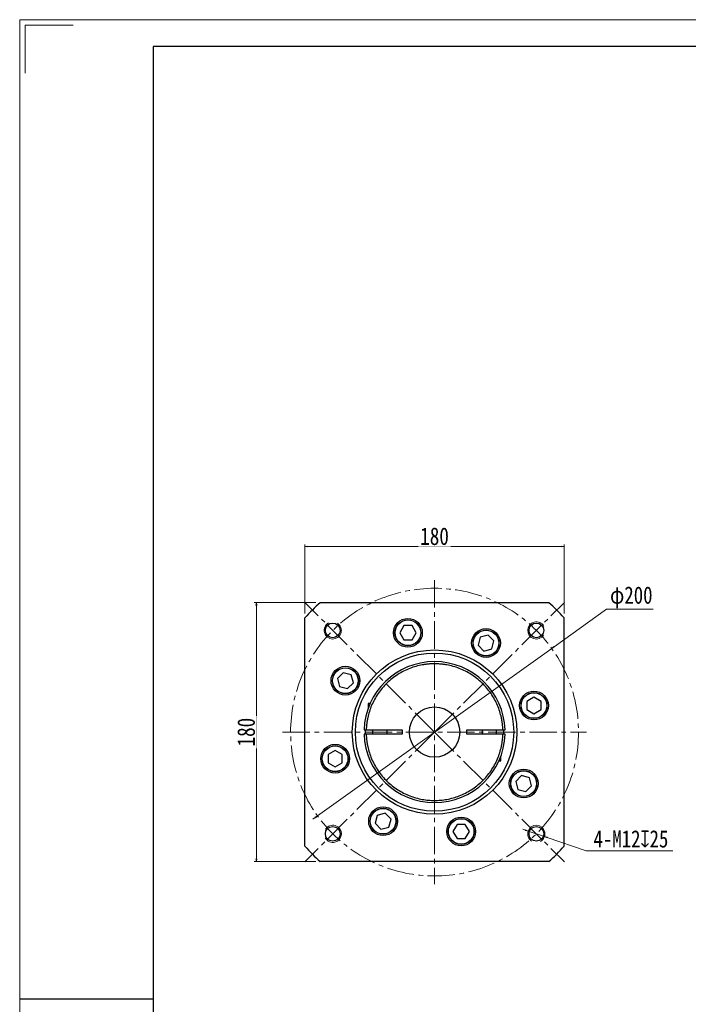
# Model space of a CAD drawing. Header units: millimetres. Extents: x 1631 to 3189, y 141 to 1242.
# Tile 2 of 4: x 1631 to 2096, y 557 to 1242. Entities that reach past the tile are written whole.
import ezdxf

# ---------------------------------------------------------------- set-up
doc = ezdxf.new("R2010")
doc.units = ezdxf.units.MM
doc.linetypes.add('CENTER2', pattern=[28.575, 19.05, -3.175, 3.175, -3.175])
doc.layers.add('2细线层', color=4, linetype='Continuous')
for name, color, linetype, lineweight in [('中心线', 230, 'CENTER2', 18), ('图框_外框线', 7, 'Continuous', 18), ('细实线', 211, 'Continuous', 18)]:
    doc.layers.add(name, color=color, linetype=linetype, lineweight=lineweight)
doc.styles.add('宋体', font='txt', dxfattribs={"width": 0.8})
doc.dimstyles.new('A水平标注$0', dxfattribs={"dimtxt": 3.5, "dimasz": 2, "dimexe": 1.5, "dimexo": 3, "dimgap": 1.1, "dimtad": 1, "dimtoh": 1, "dimdec": 4, "dimdsep": 46, "dimtxsty": '宋体', "dimblk": 'OPEN', "dimcen": 3, "dimclrd": 3, "dimclre": 3, "dimclrt": 6, "dimadec": 0, "dimazin": 0, "dimtm": 1e-09, "dimtfac": 1, "dimtdec": 4, "dimtix": 1, "dimtmove": 0, "dimatfit": 3, "dimldrblk": 'OPEN', "dimfxl": 1, "dimtfill": 1, "dimtfillclr": 256, "dimlwd": 13, "dimlwe": 13, "dimarcsym": 0})
doc.dimstyles.new('D直径标注φ25', dxfattribs={"dimtxt": 3.5, "dimasz": 2, "dimexe": 1, "dimexo": 3, "dimtad": 1, "dimtoh": 1, "dimdec": 1, "dimdsep": 46, "dimtxsty": '宋体', "dimblk": 'OPEN', "dimcen": 3, "dimclrd": 3, "dimclre": 3, "dimclrt": 130, "dimadec": 0, "dimazin": 0, "dimtm": 1e-09, "dimtfac": 1, "dimtdec": 1, "dimtmove": 0, "dimatfit": 0, "dimldrblk": 'OPEN', "dimfxl": 1, "dimtfill": 1, "dimtfillclr": 256, "dimlwd": 13, "dimlwe": 13, "dimarcsym": 0})
doc.dimstyles.new('螺孔(M8-7H)', dxfattribs={"dimtxt": 3.5, "dimasz": 2, "dimexe": 1.25, "dimexo": 3, "dimtad": 1, "dimtoh": 1, "dimdec": 4, "dimdsep": 46, "dimtxsty": '宋体', "dimblk": 'OPEN', "dimcen": 3, "dimclrd": 3, "dimclre": 3, "dimclrt": 2, "dimadec": 0, "dimazin": 0, "dimtm": 1e-09, "dimtfac": 1, "dimtdec": 4, "dimtmove": 0, "dimatfit": 3, "dimldrblk": 'OPEN', "dimfxl": 1, "dimtfill": 1, "dimtfillclr": 256, "dimlwd": 9, "dimlwe": 9, "dimarcsym": 0})

# ---------------------------------------------------------------- blocks, each defined once
blk = doc.blocks.new('_Open')
at = {"color": 0, "linetype": 'ByBlock', "lineweight": -2}
for p, q in [((-1, 0.17), (0, 0)), ((-1, -0.17), (0, 0)), ((0, 0), (-1, 0))]:
    blk.add_line(p, q, dxfattribs=at)
blk = doc.blocks.new('*D5')
at = {"color": 3, "lineweight": 9}
for p, q in [((1982.42, 678.5), (1980.53, 679.14)), ((1984.32, 677.86), (1995.69, 674.02)), ((2024.69, 664.22), (1997.58, 673.38)), ((2084.7, 664.22), (2024.69, 664.22))]:
    blk.add_line(p, q, dxfattribs=at)
at = {"layer": 'Defpoints', "color": 0}
for p in [(1984.32, 677.86), (1995.69, 674.02)]:
    blk.add_point(p, dxfattribs=at)
at = {"color": 3, "lineweight": 9, "xscale": 2, "yscale": 2, "zscale": 2}
for p, rotation in [((1984.32, 677.86), 341.3379131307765), ((1995.69, 674.02), 161.3379131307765)]:
    blk.add_blockref('_Open', p, dxfattribs=dict(at, rotation=rotation))
at = {"color": 2, "insert": (2055.7, 672.35), "char_height": 12, "attachment_point": 5, "style": '宋体', "bg_fill": 3, "box_fill_scale": 1.1, "bg_fill_color": 257, "bg_fill_transparency": 0}
blk.add_mtext('4-M12{\\famgdt|b0|i0|c0|p0;x}{25}', dxfattribs=at)
blk = doc.blocks.new('*D6')
at = {"color": 3, "lineweight": 13}
for p, q in [((2038.81, 832.04), (2002.29, 805.94)), ((2071.11, 832.04), (2038.81, 832.04)), ((1837.93, 688.52), (2000.66, 804.78)), ((1836.3, 687.35), (1834.67, 686.19))]:
    blk.add_line(p, q, dxfattribs=at)
at = {"layer": 'Defpoints', "color": 0}
for p in [(2000.66, 804.78), (1837.93, 688.52)]:
    blk.add_point(p, dxfattribs=at)
at = {"color": 3, "lineweight": 13, "xscale": 2, "yscale": 2, "zscale": 2}
for p, rotation in [((2000.66, 804.78), 215.5437831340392), ((1837.93, 688.52), 35.54378313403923)]:
    blk.add_blockref('_Open', p, dxfattribs=dict(at, rotation=rotation))
at = {"color": 130, "insert": (2055.96, 840.3), "char_height": 12, "attachment_point": 5, "style": '宋体', "bg_fill": 3, "box_fill_scale": 1.1, "bg_fill_color": 257, "bg_fill_transparency": 0}
blk.add_mtext('φ200', dxfattribs=at)
blk = doc.blocks.new('*D18')
at = {"color": 3, "lineweight": 13}
for p, q in [((1829.29, 829.02), (1829.29, 877.2)), ((2009.29, 829.02), (2009.29, 877.2)), ((1831.29, 875.7), (2007.29, 875.7))]:
    blk.add_line(p, q, dxfattribs=at)
at = {"layer": 'Defpoints', "color": 0}
for p in [(2009.29, 875.7), (1829.29, 826.02), (2009.29, 826.02)]:
    blk.add_point(p, dxfattribs=at)
at = {"color": 3, "lineweight": 13, "xscale": 2, "yscale": 2, "zscale": 2, "rotation": 180}
blk.add_blockref('_Open', (1829.29, 875.7), dxfattribs=at)
at = {"color": 3, "lineweight": 13, "xscale": 2, "yscale": 2, "zscale": 2}
blk.add_blockref('_Open', (2009.29, 875.7), dxfattribs=at)
at = {"color": 6, "insert": (1919.29, 882.76), "char_height": 12.2, "attachment_point": 5, "style": '宋体', "bg_fill": 3, "box_fill_scale": 1.1, "bg_fill_color": 257, "bg_fill_transparency": 0}
blk.add_mtext('180', dxfattribs=at)
blk = doc.blocks.new('*D19')
at = {"color": 3, "lineweight": 13}
for p, q in [((1836.92, 836.65), (1794.03, 836.65)), ((1795.53, 834.65), (1795.53, 658.65)), ((1836.92, 656.65), (1794.03, 656.65))]:
    blk.add_line(p, q, dxfattribs=at)
at = {"layer": 'Defpoints', "color": 0}
for p in [(1839.92, 836.65), (1795.53, 656.65), (1839.92, 656.65)]:
    blk.add_point(p, dxfattribs=at)
at = {"color": 3, "lineweight": 13, "xscale": 2, "yscale": 2, "zscale": 2}
for p, rotation in [((1795.53, 836.65), 90), ((1795.53, 656.65), 270)]:
    blk.add_blockref('_Open', p, dxfattribs=dict(at, rotation=rotation))
at = {"color": 6, "insert": (1788.47, 746.65), "char_height": 12.2, "attachment_point": 5, "rotation": 90, "style": '宋体', "bg_fill": 3, "box_fill_scale": 1.1, "bg_fill_color": 257, "bg_fill_transparency": 0}
blk.add_mtext('180', dxfattribs=at)

msp = doc.modelspace()

# ---------------------------------------------------------------- linework, layer by layer
at = {"color": 7, "linetype": 'Continuous', "lineweight": 25}
for p, q in [((1897.935, 820.66408), (1895.07749, 815.71474)), ((1895.07749, 815.71474), (1897.935, 810.76541)), ((1903.65, 820.66408), (1897.935, 820.66408)), ((1906.5075, 815.71474), (1903.65, 820.66408)), ((1903.65, 810.76541), (1906.5075, 815.71474)), ((1897.935, 810.76541), (1903.65, 810.76541)), ((1951.00642, 812.60905), (1949.52727, 807.08878)), ((1956.52669, 814.0882), (1951.00642, 812.60905)), ((1960.56781, 810.04709), (1956.52669, 814.0882)), ((1959.08865, 804.52682), (1960.56781, 810.04709)), ((1949.52727, 807.08878), (1953.56839, 803.04767)), ((1953.56839, 803.04767), (1959.08865, 804.52682)), ((1855.89568, 787.92446), (1851.85456, 783.88335)), ((1861.41595, 786.44531), (1855.89568, 787.92446)), ((1851.85456, 783.88335), (1853.33371, 778.36308)), ((1858.85398, 776.88393), (1862.8951, 780.92505)), ((1862.8951, 780.92505), (1861.41595, 786.44531)), ((1853.33371, 778.36308), (1858.85398, 776.88393)), ((1988.35807, 770.86526), (1983.40874, 768.00777)), ((1983.40874, 768.00777), (1983.40874, 762.29277)), ((1993.30744, 768.00777), (1988.35807, 770.86526)), ((1993.30744, 762.29277), (1993.30744, 768.00777)), ((1873.29305, 766.54971), (1873.29305, 763.53165)), ((1983.40874, 762.29277), (1988.35807, 759.43527)), ((1988.35807, 759.43527), (1993.30744, 762.29277)), ((1871.29305, 746.64971), (1871.31671, 748.15678)), ((1871.31662, 745.14551), (1871.29305, 746.64971)), ((1871.81673, 748.14971), (1896.8431, 748.14971)), ((1876.29304, 748.14971), (1876.29304, 745.14971)), ((1886.29305, 745.14971), (1886.29305, 748.14971)), ((1941.743, 748.14971), (1966.76936, 748.14971)), ((1952.29305, 748.14971), (1952.29305, 745.14971)), ((1962.29305, 745.14971), (1962.29305, 748.14971)), ((1967.26961, 748.14946), (1967.26949, 745.14577)), ((1896.8431, 745.14971), (1871.81673, 745.14971)), ((1966.76936, 745.14971), (1941.743, 745.14971)), ((1850.22801, 733.86415), (1845.27867, 731.00665)), ((1855.17735, 731.00665), (1850.22801, 733.86415)), ((1845.27867, 731.00665), (1845.27867, 725.29165)), ((1855.17735, 725.29165), (1855.17735, 731.00665)), ((1965.29304, 726.74971), (1965.29304, 729.76777)), ((1845.27867, 725.29165), (1850.22801, 722.43415)), ((1850.22801, 722.43415), (1855.17735, 725.29165)), ((1979.73212, 716.41549), (1975.69101, 712.37437)), ((1975.69101, 712.37437), (1977.17016, 706.85411)), ((1985.2524, 714.93634), (1979.73212, 716.41549)), ((1986.73155, 709.41607), (1985.2524, 714.93634)), ((1977.17016, 706.85411), (1982.69042, 705.37496)), ((1982.69042, 705.37496), (1986.73155, 709.41607)), ((1879.49745, 688.7726), (1878.0183, 683.25233)), ((1885.01772, 690.25175), (1879.49745, 688.7726)), ((1889.05882, 686.21064), (1885.01772, 690.25175)), ((1887.57967, 680.69037), (1889.05882, 686.21064)), ((1878.0183, 683.25233), (1882.0594, 679.21122)), ((1882.0594, 679.21122), (1887.57967, 680.69037)), ((1934.9361, 682.53401), (1932.07861, 677.58468)), ((1940.6511, 682.53401), (1934.9361, 682.53401)), ((1943.5086, 677.58468), (1940.6511, 682.53401)), ((1932.07861, 677.58468), (1934.9361, 672.63534)), ((1934.9361, 672.63534), (1940.6511, 672.63534)), ((1940.6511, 672.63534), (1943.5086, 677.58468))]:
    msp.add_line(p, q, dxfattribs=at)
for centre, radius in [((1848.58237, 817.36039), 5.1), ((1900.79249, 815.71475), 10), ((1900.79249, 815.71475), 9), ((1990.00373, 817.36039), 5.1), ((1955.04754, 808.56793), 10), ((1955.04754, 808.56793), 9), ((1919.29305, 746.64971), 57.15), ((1919.29305, 746.64971), 55), ((1857.37483, 782.4042), 10), ((1857.37483, 782.4042), 9), ((1988.35809, 765.15027), 10), ((1988.35809, 765.15027), 9), ((1919.29305, 746.64971), 17.5), ((1850.22801, 728.14915), 10), ((1850.22801, 728.14915), 9), ((1981.21127, 710.89522), 10), ((1981.21127, 710.89522), 9), ((1883.53856, 684.73148), 10), ((1883.53856, 684.73148), 9), ((1937.79361, 677.58467), 10), ((1937.79361, 677.58467), 9), ((1848.58237, 675.93903), 5.1), ((1990.00373, 675.93903), 5.1)]:
    msp.add_circle(centre, radius, dxfattribs=at)
for centre, radius, start, end in [((1919.29305, 746.64971), 49, 1.75422649, 178.24577351), ((1873.39305, 766.54971), 0.1, 90, 180), ((1919.29305, 746.64971), 22.5, 176.17744627, 183.82255373), ((1919.29305, 746.64971), 22.5, 356.17744627, 3.82255373), ((1919.29305, 746.64971), 49, 181.75422649, 358.24577351), ((1965.19305, 726.74971), 0.1, 270, 0)]:
    msp.add_arc(centre, radius, start, end, dxfattribs=at)
for points, knots in [([(1900.79249, 806.81475), (1898.43213, 806.81475), (1896.16827, 807.75247), (1892.83022, 811.09052), (1891.89249, 813.35439), (1891.89249, 818.07511), (1892.83022, 820.33897), (1896.16827, 823.67702), (1898.43213, 824.61475), (1900.79249, 824.61475)], [0, 0, 0, 0, 0.25, 0.25, 0.5, 0.5, 0.75, 0.75, 1, 1, 1, 1]), ([(1900.79249, 824.61475), (1903.15285, 824.61475), (1905.41672, 823.67702), (1908.75477, 820.33897), (1909.69249, 818.07511), (1909.69249, 813.35439), (1908.75477, 811.09052), (1905.41672, 807.75247), (1903.15285, 806.81475), (1900.79249, 806.81475)], [0, 0, 0, 0, 0.25, 0.25, 0.5, 0.5, 0.75, 0.75, 1, 1, 1, 1]), ([(1955.04754, 799.66793), (1952.68718, 799.66793), (1950.42331, 800.60566), (1947.08526, 803.94371), (1946.14754, 806.20757), (1946.14754, 810.92829), (1947.08526, 813.19216), (1950.42331, 816.53021), (1952.68718, 817.46793), (1955.04754, 817.46793)], [0, 0, 0, 0, 0.25, 0.25, 0.5, 0.5, 0.75, 0.75, 1, 1, 1, 1]), ([(1955.04754, 817.46793), (1957.4079, 817.46793), (1959.67176, 816.53021), (1963.00981, 813.19216), (1963.94754, 810.92829), (1963.94754, 806.20757), (1963.00981, 803.94371), (1959.67176, 800.60566), (1957.4079, 799.66793), (1955.04754, 799.66793)], [0, 0, 0, 0, 0.25, 0.25, 0.5, 0.5, 0.75, 0.75, 1, 1, 1, 1]), ([(1919.29305, 794.14971), (1919.05532, 794.14869), (1918.58013, 794.14664), (1917.86783, 794.13009), (1917.15647, 794.10365), (1916.44605, 794.06638), (1915.73657, 794.01851), (1915.02803, 793.95999), (1914.32043, 793.89083), (1913.61376, 793.81103), (1912.90804, 793.72059), (1912.20326, 793.61951), (1911.49941, 793.50779), (1909.54857, 793.16821), (1906.37839, 792.4358), (1902.0334, 790.98244), (1897.79192, 789.09292), (1893.68007, 786.74569), (1889.794, 783.98392), (1886.18473, 780.82136), (1882.90935, 777.31343), (1880.0265, 773.51697), (1877.55024, 769.48089), (1875.52789, 765.3017), (1873.93774, 761.00428), (1873.06224, 757.6947), (1872.60444, 755.42079), (1872.39433, 754.21849), (1872.21544, 753.01233), (1872.06757, 751.80229), (1871.95147, 750.58836), (1871.86432, 749.37062), (1871.83261, 748.55691), (1871.81674, 748.14971)], [0, 0, 0, 0, 0.009757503, 0.019504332, 0.029242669, 0.038974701, 0.048702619, 0.058428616, 0.068154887, 0.077883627, 0.087617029, 0.097357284, 0.107106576, 0.116867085, 0.178633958, 0.240420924, 0.30465186, 0.368903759, 0.434441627, 0.500001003, 0.565538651, 0.631098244, 0.695328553, 0.759581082, 0.821346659, 0.88313492, 0.89985471, 0.916547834, 0.933225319, 0.94989822, 0.966577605, 0.983274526, 1, 1, 1, 1]), ([(1966.76936, 748.14971), (1966.76083, 748.38729), (1966.74378, 748.86218), (1966.70474, 749.5736), (1966.65586, 750.28377), (1966.59616, 750.99266), (1966.52592, 751.70027), (1966.44505, 752.40661), (1966.35358, 753.11168), (1966.2515, 753.81547), (1966.13882, 754.51799), (1966.01554, 755.21922), (1965.88164, 755.9192), (1965.48063, 757.85834), (1964.64848, 761.0038), (1963.05863, 765.30073), (1961.03611, 769.48043), (1958.5602, 773.5161), (1955.6771, 777.31302), (1952.40213, 780.82062), (1948.79252, 783.98359), (1944.90692, 786.74512), (1940.79465, 789.09269), (1936.55368, 790.98205), (1932.20819, 792.4357), (1928.87262, 793.20625), (1926.58538, 793.59201), (1925.37704, 793.76406), (1924.16583, 793.90477), (1922.95173, 794.01435), (1921.73474, 794.09206), (1920.51485, 794.14071), (1919.70055, 794.14671), (1919.29305, 794.14971)], [0, 0, 0, 0, 0.009757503, 0.019504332, 0.029242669, 0.038974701, 0.048702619, 0.058428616, 0.068154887, 0.077883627, 0.087617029, 0.097357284, 0.107106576, 0.116867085, 0.178633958, 0.240420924, 0.30465186, 0.368903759, 0.434441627, 0.500001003, 0.565538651, 0.631098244, 0.695328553, 0.759581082, 0.821346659, 0.88313492, 0.89985471, 0.916547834, 0.933225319, 0.94989822, 0.966577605, 0.983274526, 1, 1, 1, 1]), ([(1848.47483, 782.4042), (1848.47483, 784.76456), (1849.41255, 787.02842), (1852.7506, 790.36647), (1855.01447, 791.3042), (1859.73518, 791.3042), (1861.99905, 790.36647), (1865.3371, 787.02842), (1866.27483, 784.76456), (1866.27483, 782.4042)], [0, 0, 0, 0, 0.25, 0.25, 0.5, 0.5, 0.75, 0.75, 1, 1, 1, 1]), ([(1866.27483, 782.4042), (1866.27483, 780.04384), (1865.3371, 777.77997), (1861.99905, 774.44192), (1859.73518, 773.5042), (1855.01447, 773.5042), (1852.7506, 774.44192), (1849.41255, 777.77997), (1848.47483, 780.04384), (1848.47483, 782.4042)], [0, 0, 0, 0, 0.25, 0.25, 0.5, 0.5, 0.75, 0.75, 1, 1, 1, 1]), ([(1979.45809, 765.15027), (1979.45809, 767.51063), (1980.39581, 769.77449), (1983.73386, 773.11254), (1985.99773, 774.05027), (1990.71845, 774.05027), (1992.98231, 773.11254), (1996.32036, 769.77449), (1997.25809, 767.51063), (1997.25809, 765.15027)], [0, 0, 0, 0, 0.25, 0.25, 0.5, 0.5, 0.75, 0.75, 1, 1, 1, 1]), ([(1874.62373, 766.64971), (1874.37624, 766.64971), (1873.6302, 766.64971), (1873.48805, 766.64971), (1873.39305, 766.64971)], [0, 0, 0, 0, 0.331736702, 1, 1, 1, 1]), ([(1997.25809, 765.15027), (1997.25809, 762.78991), (1996.32036, 760.52604), (1992.98231, 757.18799), (1990.71845, 756.25027), (1985.99773, 756.25027), (1983.73386, 757.18799), (1980.39581, 760.52604), (1979.45809, 762.78991), (1979.45809, 765.15027)], [0, 0, 0, 0, 0.25, 0.25, 0.5, 0.5, 0.75, 0.75, 1, 1, 1, 1]), ([(1870.31601, 748.14971), (1870.31601, 748.14971), (1870.32574, 748.14971), (1870.36383, 748.14971), (1870.39266, 748.14971), (1870.46793, 748.14971), (1870.51399, 748.14971), (1870.62281, 748.14971), (1870.68614, 748.14971), (1870.89366, 748.14971), (1871.06092, 748.14971), (1871.42173, 748.14971), (1871.61861, 748.14971), (1871.81674, 748.14971)], [0, 0, 0, 0, 0.125, 0.125, 0.25, 0.25, 0.375, 0.375, 0.5, 0.5, 0.75, 0.75, 1, 1, 1, 1]), ([(1966.76936, 748.14971), (1966.86842, 748.14971), (1966.96584, 748.14971), (1967.15749, 748.14971), (1967.25272, 748.14971), (1967.43436, 748.14971), (1967.52051, 748.14971), (1967.68358, 748.14971), (1967.7608, 748.14971), (1967.96848, 748.14971), (1968.08034, 748.14971), (1968.23024, 748.14971), (1968.27009, 748.14971), (1968.27009, 748.14971)], [0, 0, 0, 0, 0.125, 0.125, 0.25, 0.25, 0.375, 0.375, 0.5, 0.5, 0.75, 0.75, 1, 1, 1, 1]), ([(1871.81674, 745.14971), (1871.71768, 745.14971), (1871.62026, 745.14971), (1871.42861, 745.14971), (1871.33338, 745.14971), (1871.15174, 745.14971), (1871.06559, 745.14971), (1870.90252, 745.14971), (1870.8253, 745.14971), (1870.61762, 745.14971), (1870.50576, 745.14971), (1870.35586, 745.14971), (1870.31601, 745.14971), (1870.31601, 745.14971)], [0, 0, 0, 0, 0.125, 0.125, 0.25, 0.25, 0.375, 0.375, 0.5, 0.5, 0.75, 0.75, 1, 1, 1, 1]), ([(1871.81674, 745.14971), (1871.82527, 744.91211), (1871.84232, 744.43717), (1871.88136, 743.7257), (1871.93025, 743.01548), (1871.98994, 742.30656), (1872.06019, 741.59893), (1872.14106, 740.89258), (1872.23253, 740.18752), (1872.3346, 739.48375), (1872.44728, 738.78127), (1872.57057, 738.08007), (1872.70446, 737.38016), (1873.10554, 735.44091), (1873.93766, 732.29546), (1875.5276, 727.99839), (1877.55006, 723.81884), (1880.02609, 719.78304), (1882.90912, 715.98626), (1886.18423, 712.47855), (1889.79373, 709.31571), (1893.67948, 706.55411), (1897.79163, 704.20665), (1902.03271, 702.31724), (1906.37828, 700.86366), (1910.70436, 699.86414), (1915.02195, 699.27703), (1919.29288, 699.08605), (1923.56398, 699.27702), (1927.8814, 699.86408), (1932.20765, 700.86361), (1936.55306, 702.31711), (1940.79431, 704.20657), (1944.90632, 706.55392), (1948.79224, 709.3156), (1952.40162, 712.47831), (1955.67687, 715.98613), (1958.55981, 719.78275), (1961.03595, 723.81869), (1963.05835, 727.99806), (1964.64841, 732.29532), (1965.52393, 735.60494), (1965.98166, 737.87876), (1966.19178, 739.08115), (1966.37067, 740.28736), (1966.51854, 741.4974), (1966.63463, 742.71129), (1966.72178, 743.92893), (1966.75349, 744.74256), (1966.76936, 745.14971)], [0, 0, 0, 0, 0.004879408, 0.009753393, 0.014623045, 0.019489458, 0.024353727, 0.02921695, 0.034080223, 0.038944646, 0.043811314, 0.048681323, 0.053555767, 0.058435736, 0.089323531, 0.120214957, 0.152335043, 0.184458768, 0.217232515, 0.250009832, 0.282783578, 0.315560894, 0.347680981, 0.379804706, 0.410692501, 0.441583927, 0.470790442, 0.500000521, 0.529207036, 0.558417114, 0.589304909, 0.620196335, 0.652316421, 0.684440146, 0.717213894, 0.74999121, 0.782764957, 0.815542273, 0.847662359, 0.879786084, 0.910673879, 0.941565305, 0.949926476, 0.958273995, 0.966613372, 0.974950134, 0.983289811, 0.99163793, 1, 1, 1, 1]), ([(1968.27009, 745.14971), (1968.27009, 745.14971), (1968.26036, 745.14971), (1968.22227, 745.14971), (1968.19344, 745.14971), (1968.11817, 745.14971), (1968.07211, 745.14971), (1967.96329, 745.14971), (1967.89996, 745.14971), (1967.69244, 745.14971), (1967.52518, 745.14971), (1967.16437, 745.14971), (1966.96749, 745.14971), (1966.76936, 745.14971)], [0, 0, 0, 0, 0.125, 0.125, 0.25, 0.25, 0.375, 0.375, 0.5, 0.5, 0.75, 0.75, 1, 1, 1, 1]), ([(1841.32801, 728.14915), (1841.32801, 730.50951), (1842.26574, 732.77338), (1845.60379, 736.11143), (1847.86765, 737.04915), (1852.58837, 737.04915), (1854.85224, 736.11143), (1858.19029, 732.77338), (1859.12801, 730.50951), (1859.12801, 728.14915)], [0, 0, 0, 0, 0.25, 0.25, 0.5, 0.5, 0.75, 0.75, 1, 1, 1, 1]), ([(1859.12801, 728.14915), (1859.12801, 725.78879), (1858.19029, 723.52493), (1854.85224, 720.18688), (1852.58837, 719.24915), (1847.86765, 719.24915), (1845.60379, 720.18688), (1842.26574, 723.52493), (1841.32801, 725.78879), (1841.32801, 728.14915)], [0, 0, 0, 0, 0.25, 0.25, 0.5, 0.5, 0.75, 0.75, 1, 1, 1, 1]), ([(1963.96239, 726.64971), (1964.20987, 726.64971), (1964.95589, 726.64971), (1965.09804, 726.64971), (1965.19304, 726.64971)], [0, 0, 0, 0, 0.331735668, 1, 1, 1, 1]), ([(1981.21127, 701.99522), (1978.85091, 701.99522), (1976.58705, 702.93294), (1973.249, 706.271), (1972.31127, 708.53486), (1972.31127, 713.25558), (1973.249, 715.51945), (1976.58705, 718.8575), (1978.85091, 719.79522), (1981.21127, 719.79522)], [0, 0, 0, 0, 0.25, 0.25, 0.5, 0.5, 0.75, 0.75, 1, 1, 1, 1]), ([(1981.21127, 719.79522), (1983.57163, 719.79522), (1985.8355, 718.8575), (1989.17355, 715.51945), (1990.11127, 713.25558), (1990.11127, 708.53486), (1989.17355, 706.271), (1985.8355, 702.93294), (1983.57163, 701.99522), (1981.21127, 701.99522)], [0, 0, 0, 0, 0.25, 0.25, 0.5, 0.5, 0.75, 0.75, 1, 1, 1, 1]), ([(1874.63856, 684.73148), (1874.63856, 687.09184), (1875.57628, 689.35571), (1878.91434, 692.69376), (1881.1782, 693.63148), (1885.89892, 693.63148), (1888.16279, 692.69376), (1891.50084, 689.35571), (1892.43856, 687.09184), (1892.43856, 684.73148)], [0, 0, 0, 0, 0.25, 0.25, 0.5, 0.5, 0.75, 0.75, 1, 1, 1, 1]), ([(1892.43856, 684.73148), (1892.43856, 682.37112), (1891.50084, 680.10726), (1888.16279, 676.76921), (1885.89892, 675.83148), (1881.1782, 675.83148), (1878.91434, 676.76921), (1875.57628, 680.10726), (1874.63856, 682.37112), (1874.63856, 684.73148)], [0, 0, 0, 0, 0.25, 0.25, 0.5, 0.5, 0.75, 0.75, 1, 1, 1, 1]), ([(1937.79361, 668.68467), (1935.43325, 668.68467), (1933.16938, 669.62239), (1929.83133, 672.96045), (1928.89361, 675.22431), (1928.89361, 679.94503), (1929.83133, 682.2089), (1933.16938, 685.54695), (1935.43325, 686.48467), (1937.79361, 686.48467)], [0, 0, 0, 0, 0.25, 0.25, 0.5, 0.5, 0.75, 0.75, 1, 1, 1, 1]), ([(1937.79361, 686.48467), (1940.15397, 686.48467), (1942.41783, 685.54695), (1945.75588, 682.2089), (1946.69361, 679.94503), (1946.69361, 675.22431), (1945.75588, 672.96045), (1942.41783, 669.62239), (1940.15397, 668.68467), (1937.79361, 668.68467)], [0, 0, 0, 0, 0.25, 0.25, 0.5, 0.5, 0.75, 0.75, 1, 1, 1, 1])]:
    msp.add_open_spline(points, degree=3, knots=knots, dxfattribs=at)
at = {"layer": '2细线层'}
msp.add_line((1631.51796, 561.26417), (1723.82942, 561.26417), dxfattribs=at)
at = {"layer": '中心线'}
for p, q in [((1919.29305, 852.24971), (1919.29305, 641.04971)), ((1919.29305, 746.64971), (1829.13693, 836.80583)), ((1919.29305, 746.64971), (2009.44916, 836.80582)), ((1813.69305, 746.64971), (2024.89306, 746.64971)), ((1919.29304, 746.64971), (1829.13693, 656.4936)), ((1919.29305, 746.64971), (2009.44916, 656.49359))]:
    msp.add_line(p, q, dxfattribs=at)
msp.add_circle((1919.29305, 746.64971), 100, dxfattribs=at)
at = {"layer": '图框_外框线', "color": 3}
msp.add_lwpolyline([(1631.11947, 140.53835), (3188.64675, 140.53835), (3188.64675, 1241.93264), (1631.11947, 1241.93264)], close=True, dxfattribs=at)
msp.add_lwpolyline([(1634.82787, 1204.84866), (1634.82787, 1238.22424), (1668.20345, 1238.22424)], dxfattribs=at)
at = {"layer": '图框_外框线', "color": 3, "lineweight": 25}
msp.add_lwpolyline([(1723.82942, 159.08034), (3170.10476, 159.08034), (3170.10476, 1223.39065), (1723.82942, 1223.39065)], close=True, dxfattribs=at)
at = {"layer": '细实线'}
for centre, start, end in [((1848.58237, 817.36039), 119.711605, 57.12284039), ((1990.00373, 817.36039), 29.711605, 327.12284039), ((1848.58237, 675.93903), 209.711605, 147.12284039), ((1990.00372, 675.93903), 299.711605, 237.12284039)]:
    msp.add_arc(centre, 6, start, end, dxfattribs=at)

# ---------------------------------------------------------------- next in the draw order: dimensions: what is measured, and where the dimension line sits
dim = msp.add_diameter_dim_2p(p1=(1837.9259, 688.51722), p2=(2000.6602, 804.7822), dimstyle='D直径标注φ25', override={"dimtxt": 12, "dimgap": 2, "dimpost": 'φ<>'})
dim.commit()
dim.dimension.update_dxf_attribs({"geometry": '*D6', "text_midpoint": (2055.95785, 832.03606), "dimtype": 163})
dim = msp.add_diameter_dim_2p(p1=(1984.31919, 677.85894), p2=(1995.68826, 674.01911), text='4-M<>{\\famgdt|b0|i0|c0|p0;x}{25}', dimstyle='螺孔(M8-7H)', override={"dimtxt": 12, "dimgap": 2, "dimtad": 1, "dimtih": 0, "dimtoh": 1, "dimdec": 4, "dimlfac": 1, "dimpost": '<>', "dimcen": 0, "dimse1": 0, "dimse2": 0, "dimsd1": 0, "dimsd2": 0, "dimtix": 0, "dimtofl": 1, "dimatfit": 3, "dimtvp": 0.1})
dim.commit()
dim.dimension.update_dxf_attribs({"geometry": '*D5', "text_midpoint": (2055.6967, 664.22329), "dimtype": 163})

# ---------------------------------------------------------------- next in the draw order: linework, layer by layer
msp.add_arc((1919.29303, 746.64974), 120, 311.40960267, 318.59040002)

# ---------------------------------------------------------------- next in the draw order: dimensions: what is measured, and where the dimension line sits
dim = msp.add_linear_dim(base=(2009.29306, 875.69754), p1=(1829.29305, 826.0223), p2=(2009.29306, 826.02224), dimstyle='A水平标注$0', override={"dimtxt": 12.2})
dim.commit()
dim.dimension.update_dxf_attribs({"geometry": '*D18', "text_midpoint": (1919.29305, 882.76123)})

# ---------------------------------------------------------------- next in the draw order: linework, layer by layer
at = {"color": 7, "linetype": 'Continuous', "lineweight": 25}
msp.add_line((2009.29306, 667.27723), (2009.29306, 826.02224), dxfattribs=at)
msp.add_arc((1919.29303, 746.64974), 120, 41.40959998, 48.59035966)

# ---------------------------------------------------------------- next in the draw order: dimensions: what is measured, and where the dimension line sits
dim = msp.add_linear_dim(base=(1795.53291, 656.64971), p1=(1839.92046, 836.64971), p2=(1839.92052, 656.64971), angle=90, dimstyle='A水平标注$0', override={"dimtxt": 12.2})
dim.commit()
dim.dimension.update_dxf_attribs({"geometry": '*D19', "text_midpoint": (1788.46923, 746.64971)})

# ---------------------------------------------------------------- next in the draw order: linework, layer by layer
for p, q in [((1998.66559, 836.64971), (1839.92046, 836.64971)), ((1829.29305, 667.27717), (1829.29305, 826.0223)), ((1998.66553, 656.64971), (1839.92052, 656.64971))]:
    msp.add_line(p, q, dxfattribs=at)
for start, end in [(131.40964034, 138.59036235), (221.40963765, 228.59039733)]:
    msp.add_arc((1919.29303, 746.64974), 120, start, end)

doc.saveas('drawing.dxf')
